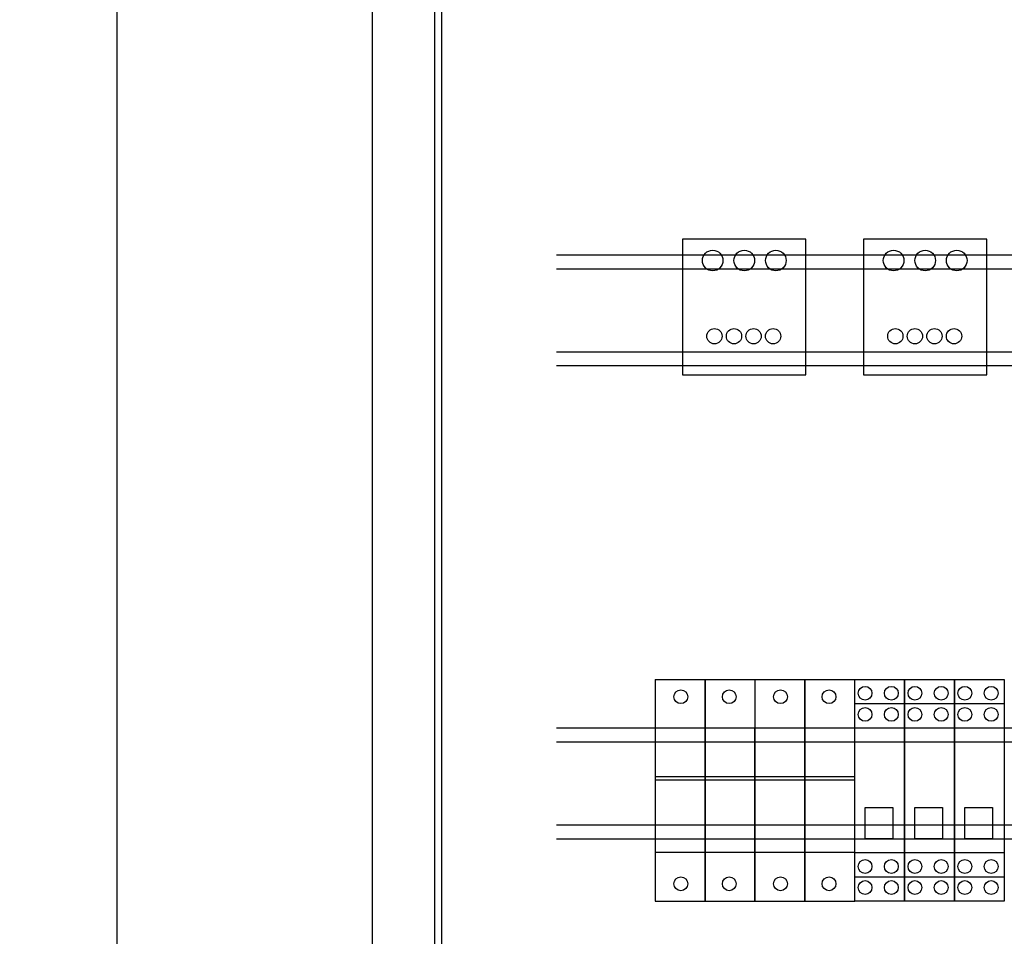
# Model space of a CAD drawing. Header units: centimetres. Extents: x -4250 to -484, y 169 to 6592.
# Tile 103 of 178: x -1935 to -1899, y 4809 to 4842. Entities that reach past the tile are written whole.
import ezdxf

# ---------------------------------------------------------------- set-up
doc = ezdxf.new("R2010")
doc.units = ezdxf.units.CM
for name, color, linetype in [('1', 7, 'Continuous'), ('devices', 7, 'Continuous'), ('OZNACZENIE', 7, 'Continuous'), ('w0', 7, 'Continuous')]:
    doc.layers.add(name, color=color, linetype=linetype)
doc.dimstyles.new('ISO-25', dxfattribs={"dimtxt": 2.5, "dimasz": 2.5, "dimexe": 1.25, "dimexo": 0.625, "dimtad": 1, "dimdsep": 46, "dimtxsty": 'Standard', "dimcen": 2.5, "dimadec": 0, "dimazin": 0, "dimtfac": 1, "dimtmove": 0, "dimatfit": 3, "dimfxl": 0, "dimarcsym": 0})

# ---------------------------------------------------------------- blocks, each defined once
blk = doc.blocks.new('111712_332258856')
at = {"layer": 'w0'}
for p, q in [((0, 80), (0, 0)), ((2.25, 77.75), (2.25, 2.25)), ((2.5, 76.25), (2.5, 3.75))]:
    blk.add_line(p, q, dxfattribs=at)
at = {"flags": 1}
for tag, p in [('BD', (-4.191, 2.95)), ('NK', (-4.191, 2.186)), ('typ', (-4.191, 1.44)), ('po', (-4.191, 0.676))]:
    blk.add_attdef(tag, p, '', height=0.5, dxfattribs=at)
blk = doc.blocks.new('293595_1447705494')
for p, q in [((0, 4), (48.8, 4)), ((0, 3.5), (48.8, 3.5)), ((0, 0.5), (48.8, 0.5)), ((0, 0), (48.8, 0))]:
    blk.add_line(p, q)
at = {"flags": 1}
for tag, p in [('BD', (50.579, 4.07)), ('NK', (50.579, 2.078)), ('TYP', (50.579, 0.478)), ('PO', (50.579, -1.059))]:
    blk.add_attdef(tag, p, '', height=1, dxfattribs=at)
blk = doc.blocks.new('F952530410')
for p, q in [((0, 6.25), (1.8, 6.25)), ((0, 6.25), (0, -1.75)), ((1.8, 6.25), (1.8, 0)), ((1.8, 4.5), (1.8, 6.25)), ((1.8, 6.25), (3.6, 6.25)), ((3.6, 6.25), (3.6, 0)), ((3.6, 6.25), (5.4, 6.25)), ((5.4, 4.5), (5.4, 6.25)), ((5.4, 6.25), (5.4, 0)), ((5.4, 6.25), (7.2, 6.25)), ((7.2, -1.75), (7.2, 6.25)), ((0, 4.5), (1.8, 4.5)), ((1.8, 4.5), (3.6, 4.5)), ((1.8, 0), (1.8, 4.5)), ((3.6, 4.5), (5.4, 4.5)), ((3.6, 0), (3.6, 4.5)), ((5.4, 4.5), (7.2, 4.5)), ((5.4, 0), (5.4, 4.5)), ((0, 2.75), (1.8, 2.75)), ((0, 2.625), (1.8, 2.625)), ((1.8, 2.75), (3.6, 2.75)), ((1.8, 2.625), (3.6, 2.625)), ((3.6, 2.75), (5.4, 2.75)), ((3.6, 2.625), (5.4, 2.625)), ((5.4, 2.75), (7.2, 2.75)), ((5.4, 2.625), (7.2, 2.625)), ((1.8, 0), (0, 0)), ((1.8, -1.75), (1.8, 0.25)), ((1.8, 0), (1.8, -1.75)), ((3.6, 0), (1.8, 0)), ((3.6, -1.75), (3.6, 0.25)), ((3.6, 0), (3.6, -1.75)), ((5.4, 0), (3.6, 0)), ((5.4, -1.75), (5.4, 0.25)), ((5.4, 0), (5.4, -1.75)), ((7.2, 0), (5.4, 0)), ((0, -1.75), (1.8, -1.75)), ((1.8, -1.75), (3.6, -1.75)), ((3.6, -1.75), (5.4, -1.75)), ((5.4, -1.75), (7.2, -1.75))]:
    blk.add_line(p, q)
for centre in [(0.925, 5.625), (2.675, 5.625), (4.525, 5.625), (6.275, 5.625), (0.925, -1.125), (2.675, -1.125), (4.525, -1.125), (6.275, -1.125)]:
    blk.add_circle(centre, 0.25)
at = {"flags": 1}
for tag, p in [('BD', (7.734, 4.339)), ('NK', (7.734, 2.347)), ('TYP', (7.734, 0.747)), ('PO', (7.734, -0.791))]:
    blk.add_attdef(tag, p, '', height=1, dxfattribs=at)
blk = doc.blocks.new('F1975025')
for p, q in [((0, 4.5), (0, 6.25)), ((0, 6.25), (1.8, 6.25)), ((0, -1.75), (0, 6.25)), ((1.8, 6.25), (1.8, -1.75)), ((0, 5.375), (1.8, 5.375)), ((0, 4.5), (1.8, 4.5)), ((0.375, 1.375), (0.375, 1.625)), ((0.375, 1.625), (1.375, 1.625)), ((1.375, 1.625), (1.375, 1.25)), ((0.375, 0.5), (0.375, 1.375)), ((1.375, 1.375), (1.375, 0.5)), ((1.375, 0.5), (0.375, 0.5)), ((0, 0), (1.8, 0)), ((0, -1.75), (0, 0)), ((0, -0.875), (1.8, -0.875)), ((1.8, -1.75), (0, -1.75))]:
    blk.add_line(p, q)
for centre in [(0.375, 5.75), (1.324, 5.75), (0.375, 4.987), (1.324, 4.987), (0.375, -0.5), (1.324, -0.5), (0.375, -1.263), (1.324, -1.263)]:
    blk.add_circle(centre, 0.25)
at = {"flags": 1}
for tag, p in [('BD', (0.501, 3.531)), ('NK', (0.492, 2.257)), ('typ', (0.501, 1.274)), ('po', (0.492, 0))]:
    blk.add_attdef(tag, p, '', height=0.5, dxfattribs=at)
blk = doc.blocks.new('289967_115225315')
at = {"layer": 'devices'}
blk.add_lwpolyline([(0, 0), (4.45, 0), (4.45, 4.9), (0, 4.9)], close=True, dxfattribs=at)
for centre, radius in [((1.085, 4.129), 0.372), ((2.225, 4.129), 0.372), ((3.365, 4.129), 0.372), ((1.148, 1.396), 0.276), ((1.854, 1.396), 0.276), ((2.56, 1.396), 0.276), ((3.266, 1.396), 0.276)]:
    blk.add_circle(centre, radius, dxfattribs=at)
at = {"flags": 1}
for tag, p in [('BD', (73.893, 16.217)), ('NK', (73.893, 14.225)), ('TYP', (73.893, 12.625)), ('PO', (73.893, 11.087))]:
    blk.add_attdef(tag, p, '', height=1, dxfattribs=at)
at = {"layer": 'OZNACZENIE'}
blk.add_attdef('OZ', (2.787, 5.212), '', height=1, rotation=90, dxfattribs=at)
blk = doc.blocks.new('*D92')
at = {"layer": '1', "color": 0, "lineweight": -2, "transparency": 16777216}
for p, q in [((-1922.413, 4875.194), (-1932.245, 4875.194)), ((-1930.995, 4777.694), (-1930.995, 4872.694)), ((-1922.413, 4775.194), (-1932.245, 4775.194))]:
    blk.add_line(p, q, dxfattribs=at)
at = {"layer": '1', "color": 0, "transparency": 16777216}
for points in [[(-1930.579, 4872.694), (-1931.412, 4872.694), (-1930.995, 4875.194)], [(-1931.412, 4777.694), (-1930.579, 4777.694), (-1930.995, 4775.194)]]:
    blk.add_solid(points, dxfattribs=at)
at = {"layer": 'Defpoints', "color": 0, "transparency": 16777216}
for p in [(-1930.995, 4875.194), (-1921.788, 4875.194), (-1921.788, 4775.194)]:
    blk.add_point(p, dxfattribs=at)

msp = doc.modelspace()

# ---------------------------------------------------------------- block references
for name, p in [('F952530410', (-1911.5794, 4812.0526)), ('F1975025', (-1904.3794, 4812.0526)), ('F1975025', (-1902.5794, 4812.0526)), ('F1975025', (-1900.7794, 4812.0526))]:
    msp.add_blockref(name, p)
at = {"layer": '1'}
for name, p in [('111712_332258856', (-1921.7882, 4775.1945)), ('289967_115225315', (-1910.5881, 4829.2916)), ('289967_115225315', (-1904.0601, 4829.2916)), ('293595_1447705494', (-1915.1407, 4829.6266)), ('293595_1447705494', (-1915.1407, 4812.5526))]:
    msp.add_blockref(name, p, dxfattribs=at)

# ---------------------------------------------------------------- dimensions: what is measured, and where the dimension line sits
dim = msp.add_linear_dim(base=(-1930.9953, 4875.1945), p1=(-1921.7882, 4775.1945), p2=(-1921.7882, 4875.1945), angle=90, dimstyle='ISO-25', dxfattribs=at)
dim.commit()
dim.dimension.update_dxf_attribs({"geometry": '*D92', "text_midpoint": (-1932.8703, 4825.1945)})

doc.saveas('drawing.dxf')
